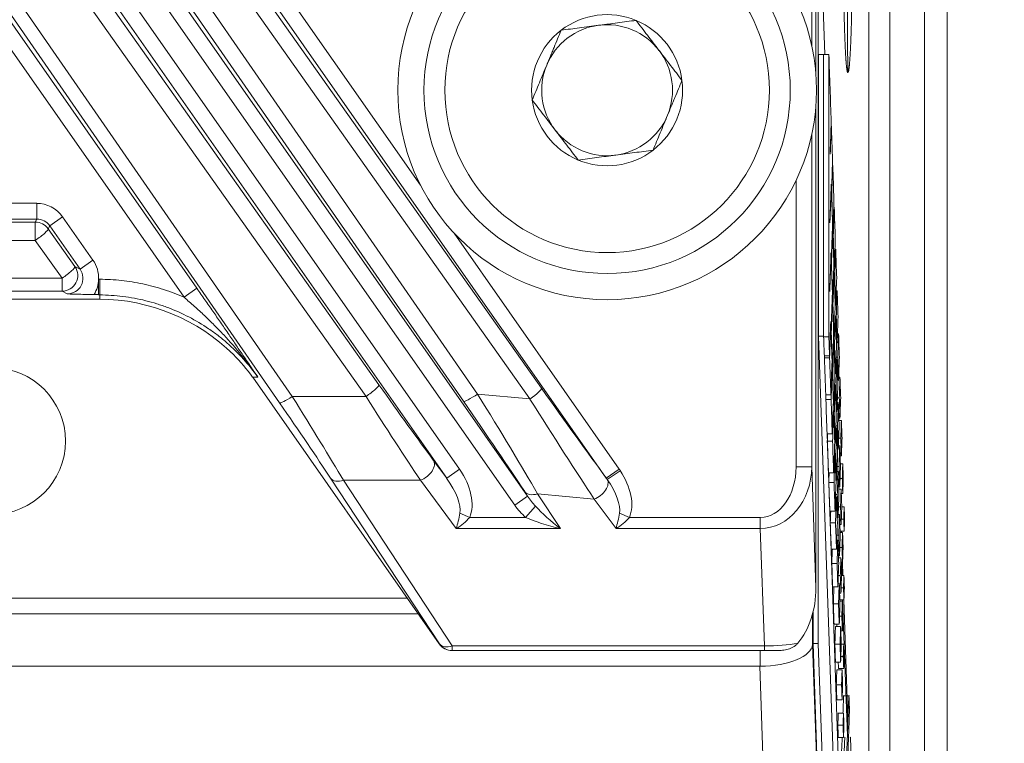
# Model space of a CAD drawing. Header units: millimetres. Extents: x 4 to 836, y 5 to 589.
# Tile 125 of 163: x 707 to 726, y 279 to 293. Entities that reach past the tile are written whole.
import ezdxf

# ---------------------------------------------------------------- set-up
doc = ezdxf.new("R2010")
doc.units = ezdxf.units.MM
doc.layers.add('1', color=7, linetype='Continuous', true_color=0xffffff)
doc.styles.add('ideas_simplex', font='simplex.shx')
doc.dimstyles.get("Standard").update_dxf_attribs({"dimtxt": 0.18, "dimasz": 0.18, "dimexe": 0.18, "dimexo": 0.0625, "dimgap": 0.09, "dimtad": 0, "dimtih": 1, "dimtoh": 1, "dimdec": 4, "dimzin": 0, "dimdsep": 46, "dimtxsty": 'Standard', "dimcen": 0.09, "dimadec": 0, "dimazin": 0, "dimtfac": 1, "dimtdec": 4, "dimtofl": 0, "dimtmove": 0, "dimatfit": 3, "dimfxl": 1, "dimtolj": 1, "dimtzin": 0, "dimarcsym": 0})

# ---------------------------------------------------------------- blocks, each defined once
blk = doc.blocks.new('_U3')
at = {"layer": '1', "color": 152, "lineweight": 13}
for p, q in [((707.442812, 308.75902), (787.573916, 308.75902)), ((726.830256, 256.097779), (787.573916, 256.097779))]:
    blk.add_line(p, q, dxfattribs=at)
at = {"layer": '1', "color": 27, "lineweight": 13}
blk.add_line((785.573916, 256.097779), (785.573916, 308.75902), dxfattribs=at)
at = {"layer": '1', "color": 87, "lineweight": 25}
for p, q in [((784.073916, 289.5309), (778.448916, 289.5309)), ((778.448916, 289.5309), (778.448916, 288.0309)), ((784.073916, 288.0309), (784.073916, 289.5309)), ((778.448916, 276.8259), (778.448916, 275.3259)), ((784.073916, 275.3259), (784.073916, 276.8259)), ((778.448916, 275.3259), (784.073916, 275.3259))]:
    blk.add_line(p, q, dxfattribs=at)
at = {"layer": '1', "color": 27, "lineweight": 18}
for points in [[(785.573916, 308.75902), (786.102897, 305.759022), (785.044935, 305.759018)], [(785.573916, 256.097779), (785.044935, 259.097777), (786.102897, 259.097781)]]:
    blk.add_solid(points, dxfattribs=at)
at = {"layer": '1', "color": 87, "linetype": 'Continuous', "lineweight": 25, "char_height": 3, "attachment_point": 7, "rotation": 90, "line_spacing_factor": 1.204819, "style": 'ideas_simplex'}
for s, insert in [('\\W1.2097;52,7', (776.607916, 276.7734)), ('\\W1.2097;2.07', (783.920416, 276.7734))]:
    blk.add_mtext(s, dxfattribs=dict(at, insert=insert))
blk = doc.blocks.new('_U7')
at = {"layer": '1', "color": 152, "lineweight": 13}
for p, q in [((727.832774, 357.09793), (811.109585, 357.09793)), ((708.853977, 241.643112), (811.109585, 241.643112))]:
    blk.add_line(p, q, dxfattribs=at)
at = {"layer": '1', "color": 27, "lineweight": 13}
blk.add_line((809.109585, 241.643112), (809.109585, 357.09793), dxfattribs=at)
at = {"layer": '1', "color": 87, "lineweight": 25}
for p, q in [((807.609585, 306.473021), (801.984585, 306.473021)), ((801.984585, 306.473021), (801.984585, 304.973021)), ((807.609585, 304.973021), (807.609585, 306.473021)), ((801.984585, 293.768021), (801.984585, 292.268021)), ((807.609585, 292.268021), (807.609585, 293.768021)), ((801.984585, 292.268021), (807.609585, 292.268021))]:
    blk.add_line(p, q, dxfattribs=at)
at = {"layer": '1', "color": 27, "lineweight": 18}
for points in [[(809.109585, 357.09793), (809.638566, 354.097932), (808.580604, 354.097928)], [(809.109585, 241.643112), (808.580604, 244.64311), (809.638566, 244.643114)]]:
    blk.add_solid(points, dxfattribs=at)
at = {"layer": '1', "color": 87, "linetype": 'Continuous', "lineweight": 25, "char_height": 3, "attachment_point": 7, "rotation": 90, "line_spacing_factor": 1.204819, "style": 'ideas_simplex'}
for s, insert in [('\\W1.1692;115,5', (800.143585, 292.230521)), ('\\W1.2097;4.55', (807.456085, 293.715521))]:
    blk.add_mtext(s, dxfattribs=dict(at, insert=insert))

msp = doc.modelspace()

# ---------------------------------------------------------------- linework, layer by layer
at = {"layer": '1', "color": 143, "linetype": 'Continuous', "lineweight": 13}
for p, q in [((724.168, 265.064), (724.168, 348.132)), ((724.601, 348.132), (724.601, 265.064))]:
    msp.add_line(p, q, dxfattribs=at)
at = {"layer": '1', "color": 143, "linetype": 'Continuous', "lineweight": 18}
msp.add_line((723.504, 347.93), (723.504, 265.265), dxfattribs=at)
at = {"layer": '1', "color": 252, "linetype": 'Continuous', "lineweight": 18}
for p, q in [((723.104, 347.847), (723.104, 268.213)), ((714.286, 281.898), (677.922, 281.898)), ((677.712, 281.598), (714.496, 281.598)), ((721.021, 280.598), (671.187, 280.598))]:
    msp.add_line(p, q, dxfattribs=at)
at = {"layer": '1', "color": 27, "linetype": 'Continuous', "lineweight": 18}
for p, q in [((722.095, 291.87), (722.095, 343.326)), ((722.095, 282.095), (722.095, 291.327)), ((708.387, 287.698), (708.387, 287.988)), ((708.387, 287.698), (708.301, 287.698)), ((708.387, 287.688), (708.387, 287.698)), ((708.407, 287.607), (683.801, 287.607)), ((714.897, 281.026), (711.331, 286.119)), ((715.146, 280.898), (715.143, 280.898)), ((721.109, 280.898), (715.146, 280.898)), ((721.346, 280.898), (721.109, 280.898))]:
    msp.add_line(p, q, dxfattribs=at)
at = {"layer": '1', "color": 27, "linetype": 'Continuous', "lineweight": 13}
for p, q in [((705.401, 300.559), (715.629, 285.796)), ((705.029, 300.351), (716.585, 283.847)), ((715.358, 285.659), (705.131, 300.422)), ((716.339, 283.675), (704.783, 300.179)), ((718.089, 284.191), (707.198, 299.745)), ((707.444, 299.917), (714.537, 289.787)), ((707.104, 299.679), (716.849, 285.908)), ((704.711, 299.461), (715.283, 284.363)), ((716.629, 285.702), (706.883, 299.472)), ((704.368, 299.221), (713.743, 285.974)), ((715.038, 284.191), (704.466, 299.289)), ((713.497, 285.75), (704.122, 298.996)), ((703.523, 298.116), (712.088, 285.75)), ((703.218, 297.882), (710.266, 287.816)), ((711.843, 285.63), (703.277, 297.996)), ((710.02, 287.644), (702.972, 297.71)), ((722.014, 294.755), (722.014, 292.441)), ((722.014, 290.755), (722.014, 284.406)), ((721.714, 284.406), (721.714, 289.876)), ((685.002, 289.438), (707.206, 289.438)), ((707.206, 289.438), (707.206, 289.138)), ((707.206, 289.138), (685.002, 289.138)), ((685.031, 289.081), (707.177, 289.081)), ((707.177, 289.081), (707.206, 289.138)), ((707.177, 288.729), (707.177, 289.081)), ((707.452, 289.01), (707.422, 288.953)), ((707.697, 289.182), (707.452, 289.01)), ((708.033, 288.18), (707.452, 289.01)), ((707.697, 289.182), (708.279, 288.352)), ((707.422, 288.953), (707.933, 288.232)), ((715.182, 288.866), (718.335, 284.363)), ((707.177, 288.729), (685.031, 288.729)), ((707.688, 288.008), (707.177, 288.729)), ((708.279, 288.352), (708.033, 288.18)), ((707.933, 288.232), (708.033, 288.18)), ((684.52, 288.008), (707.688, 288.008)), ((707.688, 287.76), (707.688, 288.008)), ((708.387, 287.988), (708.407, 287.988)), ((708.407, 287.688), (708.407, 287.988)), ((707.688, 287.76), (684.52, 287.76)), ((707.788, 287.708), (707.688, 287.76)), ((710.02, 287.644), (710.266, 287.816)), ((708.407, 287.688), (708.387, 287.688)), ((708.407, 287.607), (708.407, 287.688)), ((712.088, 285.75), (713.497, 285.75)), ((715.629, 285.796), (716.629, 285.702)), ((714.783, 284.534), (715.038, 284.191)), ((715.283, 284.363), (715.038, 284.191)), ((718.335, 284.363), (718.089, 284.191)), ((718.356, 284.333), (718.106, 284.167)), ((722.014, 284.406), (721.714, 284.406)), ((722.014, 284.406), (722.095, 282.095)), ((714.9, 281.026), (712.819, 284.19)), ((713.065, 284.15), (715.146, 280.986)), ((714.538, 284.15), (713.065, 284.15)), ((715.222, 283.228), (714.538, 284.15)), ((716.585, 283.847), (716.529, 283.932)), ((716.339, 283.675), (716.585, 283.847)), ((716.775, 283.892), (717.211, 283.228)), ((717.857, 283.79), (716.775, 283.892)), ((718.274, 283.228), (717.857, 283.79)), ((716.546, 283.44), (716.738, 283.654)), ((715.478, 283.44), (715.291, 283.521)), ((715.478, 283.44), (716.546, 283.44)), ((718.53, 283.44), (718.343, 283.521)), ((718.53, 283.44), (721.031, 283.44)), ((721.031, 283.228), (721.031, 283.44)), ((717.211, 283.228), (715.222, 283.228)), ((721.031, 283.228), (718.274, 283.228)), ((721.109, 280.986), (721.031, 283.228)), ((714.897, 281.026), (714.9, 281.026)), ((715.146, 280.898), (715.146, 280.986)), ((715.146, 280.986), (721.109, 280.986)), ((721.109, 280.986), (721.109, 280.898))]:
    msp.add_line(p, q, dxfattribs=at)
at = {"layer": '1', "color": 18, "linetype": 'Continuous', "lineweight": 18}
for p, q in [((722.139, 295.849), (722.139, 281.032)), ((722.264, 292.277), (722.139, 295.849)), ((722.583, 283.154), (722.582, 283.176)), ((722.611, 282.329), (722.602, 282.584)), ((722.707, 279.589), (722.628, 281.864)), ((722.04, 281.634), (722.04, 281.032)), ((722.04, 281.032), (722.139, 281.032)), ((722.04, 281.032), (722.58, 265.532)), ((722.139, 281.032), (722.68, 265.532))]:
    msp.add_line(p, q, dxfattribs=at)
at = {"layer": '1', "color": 7, "linetype": 'Continuous', "lineweight": 18}
for p, q in [((722.242, 292.278), (722.142, 292.278)), ((722.142, 292.278), (722.142, 286.904)), ((722.242, 292.271), (722.242, 292.278)), ((722.242, 292.278), (722.242, 286.904)), ((722.142, 286.904), (722.747, 269.578)), ((722.242, 286.904), (722.142, 286.904)), ((722.242, 286.904), (722.242, 286.897)), ((722.255, 286.524), (722.256, 286.492)), ((722.281, 285.779), (722.284, 285.693)), ((722.307, 285.034), (722.847, 269.578)), ((722.56, 283.154), (722.56, 283.176)), ((722.589, 282.329), (722.58, 282.584)), ((722.696, 279.27), (722.605, 281.864))]:
    msp.add_line(p, q, dxfattribs=at)
at = {"layer": '1', "color": 163, "linetype": 'Continuous', "lineweight": 18}
for p, q in [((722.342, 292.277), (722.242, 292.277)), ((722.388, 290.959), (722.386, 290.959)), ((722.416, 290.161), (722.41, 290.161)), ((722.388, 289.76), (722.385, 289.76)), ((722.392, 289.65), (722.391, 289.65)), ((722.396, 289.588), (722.394, 289.588)), ((722.444, 289.363), (722.434, 289.363)), ((722.415, 288.935), (722.408, 288.935)), ((722.419, 288.93), (722.415, 288.93)), ((722.425, 288.816), (722.419, 288.816)), ((722.383, 288.449), (722.381, 288.449)), ((722.472, 288.565), (722.458, 288.565)), ((722.388, 288.338), (722.387, 288.338)), ((722.392, 288.277), (722.389, 288.277)), ((722.442, 288.109), (722.432, 288.109)), ((722.446, 288.211), (722.435, 288.211)), ((722.454, 288.043), (722.444, 288.043)), ((722.5, 287.767), (722.483, 287.767)), ((722.41, 287.623), (722.404, 287.623)), ((722.415, 287.619), (722.41, 287.619)), ((722.42, 287.504), (722.414, 287.504)), ((722.473, 287.492), (722.462, 287.492)), ((722.379, 287.137), (722.376, 287.137)), ((722.469, 287.283), (722.455, 287.283)), ((722.483, 287.271), (722.469, 287.271)), ((722.383, 287.026), (722.383, 287.026)), ((722.387, 286.965), (722.385, 286.965)), ((722.527, 286.944), (722.506, 286.944)), ((722.342, 286.891), (722.242, 286.891)), ((722.437, 286.797), (722.427, 286.797)), ((722.442, 286.899), (722.431, 286.899)), ((722.5, 286.773), (722.486, 286.773)), ((722.449, 286.732), (722.439, 286.732)), ((722.355, 286.524), (722.255, 286.524)), ((722.356, 286.49), (722.256, 286.49)), ((722.495, 286.458), (722.478, 286.458)), ((722.511, 286.498), (722.48, 286.498)), ((722.406, 286.311), (722.4, 286.311)), ((722.41, 286.307), (722.406, 286.307)), ((722.416, 286.192), (722.41, 286.192)), ((722.469, 286.18), (722.458, 286.18)), ((722.527, 286.053), (722.51, 286.053)), ((722.554, 286.118), (722.529, 286.118)), ((722.464, 285.971), (722.45, 285.971)), ((722.478, 285.959), (722.464, 285.959)), ((722.381, 285.779), (722.281, 285.779)), ((722.384, 285.692), (722.284, 285.692)), ((722.522, 285.632), (722.501, 285.632)), ((722.54, 285.726), (722.505, 285.726)), ((722.433, 285.485), (722.423, 285.485)), ((722.437, 285.587), (722.426, 285.587)), ((722.495, 285.461), (722.482, 285.461)), ((722.445, 285.42), (722.435, 285.42)), ((722.554, 285.334), (722.533, 285.334)), ((722.581, 285.292), (722.534, 285.292)), ((722.491, 285.146), (722.474, 285.146)), ((722.507, 285.187), (722.475, 285.187)), ((722.407, 285.034), (722.307, 285.034)), ((722.412, 284.894), (722.312, 284.894)), ((722.464, 284.868), (722.453, 284.868)), ((722.569, 284.953), (722.53, 284.953)), ((722.522, 284.741), (722.505, 284.741)), ((722.549, 284.806), (722.525, 284.806)), ((722.46, 284.66), (722.446, 284.66)), ((722.474, 284.647), (722.46, 284.647)), ((722.581, 284.615), (722.556, 284.615)), ((722.518, 284.32), (722.497, 284.32)), ((722.536, 284.414), (722.5, 284.414)), ((722.608, 284.466), (722.561, 284.466)), ((722.433, 284.29), (722.333, 284.29)), ((722.491, 284.149), (722.477, 284.149)), ((722.598, 284.181), (722.555, 284.181)), ((722.44, 284.108), (722.34, 284.108)), ((722.549, 284.022), (722.528, 284.022)), ((722.576, 283.98), (722.53, 283.98)), ((722.487, 283.834), (722.469, 283.834)), ((722.502, 283.875), (722.471, 283.875)), ((722.608, 283.895), (722.579, 283.895)), ((722.46, 283.557), (722.36, 283.557)), ((722.565, 283.642), (722.525, 283.642)), ((722.635, 283.64), (722.588, 283.64)), ((722.518, 283.43), (722.501, 283.43)), ((722.545, 283.494), (722.52, 283.494)), ((722.627, 283.408), (722.58, 283.408)), ((722.469, 283.335), (722.369, 283.335)), ((722.576, 283.303), (722.552, 283.303)), ((722.635, 283.176), (722.556, 283.176)), ((722.513, 283.008), (722.493, 283.008)), ((722.531, 283.102), (722.496, 283.102)), ((722.603, 283.154), (722.557, 283.154)), ((722.487, 282.837), (722.387, 282.837)), ((722.593, 282.869), (722.55, 282.869)), ((722.545, 282.71), (722.524, 282.71)), ((722.572, 282.668), (722.525, 282.668)), ((722.498, 282.563), (722.398, 282.563)), ((722.603, 282.584), (722.575, 282.584)), ((722.56, 282.33), (722.521, 282.33)), ((722.63, 282.329), (722.584, 282.329)), ((722.513, 282.118), (722.414, 282.118)), ((722.54, 282.183), (722.516, 282.183)), ((722.622, 282.097), (722.576, 282.097)), ((722.572, 281.991), (722.547, 281.991)), ((722.63, 281.864), (722.552, 281.864)), ((722.527, 281.791), (722.427, 281.791)), ((722.599, 281.843), (722.552, 281.843)), ((722.589, 281.557), (722.546, 281.557)), ((722.54, 281.399), (722.441, 281.399)), ((722.567, 281.357), (722.467, 281.357)), ((722.599, 281.272), (722.57, 281.272)), ((722.556, 281.018), (722.456, 281.018)), ((722.626, 281.017), (722.579, 281.017)), ((722.618, 280.785), (722.571, 280.785)), ((722.567, 280.679), (722.467, 280.679)), ((722.626, 280.553), (722.526, 280.553)), ((722.594, 280.531), (722.494, 280.531)), ((722.584, 280.246), (722.484, 280.246)), ((722.594, 279.96), (722.494, 279.96)), ((722.621, 279.705), (722.521, 279.705)), ((722.613, 279.473), (722.513, 279.473)), ((722.621, 279.241), (722.521, 279.241))]:
    msp.add_line(p, q, dxfattribs=at)
at = {"layer": '1', "color": 252, "linetype": 'Continuous', "lineweight": 13}
for p, q in [((722.031, 281.6), (722.031, 281.012)), ((722.031, 281.012), (722.571, 265.526)), ((721.031, 280.598), (721.031, 280.898)), ((721.572, 264.819), (721.021, 280.598))]:
    msp.add_line(p, q, dxfattribs=at)
at = {"layer": '1', "color": 5, "linetype": 'Continuous', "lineweight": 18}
msp.add_line((722.737, 280.031), (722.612, 280.031), dxfattribs=at)
at = {"layer": '1', "color": 9, "linetype": 'Continuous', "lineweight": 18}
for radius in [4, 3.5]:
    msp.add_circle((718.104, 291.598), radius, dxfattribs=at)
at = {"layer": '1', "color": 9, "linetype": 'Continuous', "lineweight": 13}
msp.add_circle((718.104, 291.598), 3.1, dxfattribs=at)
at = {"layer": '1', "color": 252, "linetype": 'Continuous', "lineweight": 13}
msp.add_circle((706.354, 284.898), 1.4, dxfattribs=at)
at = {"layer": '1', "color": 9, "linetype": 'Continuous', "lineweight": 18}
for radius, start, end in [(1.443, 67.4773, 127.4773), (1.25, 97.4773, 157.4773), (1.25, 37.4773, 97.4773), (1.443, 7.4773, 67.4773), (1.443, 127.4773, 187.4773), (1.25, 337.4773, 37.4773), (1.25, 157.4773, 217.4773), (1.443, 307.4773, 7.4773), (1.443, 187.4773, 247.4773), (1.25, 277.4773, 337.4773), (1.25, 217.4773, 277.4773), (1.443, 247.4773, 307.4773)]:
    msp.add_arc((718.104, 291.598), radius, start, end, dxfattribs=at)
at = {"layer": '1', "color": 27, "linetype": 'Continuous', "lineweight": 13}
for centre, major_axis, ratio, start_param, end_param in [((707.206, 288.837), (0.277, 0.533), 0.999226, 5.803537, 6.762834), ((707.177, 288.781), (-0.266, 0.139), 0.999226, 4.232741, 5.192037), ((707.206, 288.837), (-0.139, -0.267), 0.997682, 2.661944, 3.621241), ((707.177, 288.781), (0.245, 0.173), 0.14246, 4.611906, 6.247919), ((707.786, 288.009), (0.534, -0.278), 0.997152, 0.446228, 1.089662), ((707.688, 288.06), (0.139, 0.266), 0.997152, 3.622727, 5.802051), ((707.688, 288.06), (0.245, 0.173), 0.14246, 4.611906, 6.247919), ((707.786, 288.009), (-0.268, 0.14), 0.991514, 2.051931, 4.231255), ((707.786, 288.009), (0.534, -0.278), 0.997152, 6.220452, 6.729413), ((713.497, 285.802), (-0.245, -0.173), 0.14246, 1.470313, 3.106326), ((713.528, 286.443), (-1.892, 2.699), 0.028594, 1.725286, 2.336151), ((716.604, 285.736), (-0.245, -0.173), 0.14241, 1.570978, 3.106326), ((716.753, 286.21), (-2.045, 2.904), 0.026719, 1.656038, 2.320352), ((712.088, 285.802), (-0.247, -0.171), 0.14345, 0.035272, 1.471755), ((711.401, 286.099), (-1.892, 2.699), 0.028594, 3.906947, 4.517813), ((711.647, 286.271), (-1.892, 3), 0.027453, 3.909674, 4.520539), ((713.282, 286.271), (-1.892, 3), 0.027453, 1.728012, 2.338877), ((715.604, 285.831), (-0.247, -0.171), 0.142401, 0.035266, 1.572409), ((715.017, 285.984), (-2.026, 2.902), 0.026683, 3.908775, 4.581668), ((715.263, 286.156), (-1.998, 3.201), 0.031993, 3.906976, 4.579869), ((716.507, 286.038), (-2.016, 3.203), 0.020276, 1.663291, 2.336184), ((714.538, 284.362), (-0.241, -0.179), 0.626002, 1.135524, 3.096824), ((714.776, 284.04), (0.572, -0.769), 0.626002, 0.350125, 1.526028), ((717.828, 284.04), (-0.572, 0.769), 0.626002, 3.491718, 4.629705), ((721.014, 284.43), (-0.042, 1.202), 0.831726, 3.116912, 4.663029), ((721.014, 284.43), (0.035, -0.99), 0.706891, 6.258505, 7.804621), ((713.065, 284.362), (-0.251, -0.165), 0.641183, 0.045494, 1.171786), ((714.776, 284.04), (-0.46, 0.619), 0.389276, 3.491718, 4.667621), ((717.857, 284.002), (-0.241, -0.179), 0.626002, 1.135524, 3.058909), ((717.828, 284.04), (-0.46, 0.619), 0.389276, 3.491718, 4.629705), ((716.775, 284.104), (-0.251, -0.165), 0.641183, 0.045494, 1.171786), ((716.817, 284.04), (-0.408, 0.621), 0.403543, 1.61629, 1.957184), ((716.817, 284.04), (0.514, -0.782), 0.641183, 4.757883, 5.098777), ((717.211, 283.44), (-0.66, 0.541), 0.194741, 0.943534, 1.728932), ((715.222, 283.44), (-0.083, -0.388), 0.13042, 1.021143, 1.806541), ((715.222, 283.44), (-0.346, -0.265), 0.403982, 1.270635, 2.056033), ((717.211, 283.44), (-0.939, 0.223), 0.214071, 0.836079, 1.621477), ((718.274, 283.44), (-0.083, -0.388), 0.13042, 1.021143, 1.806541), ((718.274, 283.44), (-0.346, -0.265), 0.403982, 1.270635, 2.056033), ((715.146, 281.198), (-0.251, -0.165), 0.641183, 0.045494, 1.171786), ((721.127, 281.198), (-1, -0.009), 0.211935, 1.551541, 2.238962)]:
    msp.add_ellipse(centre, major_axis=major_axis, ratio=ratio, start_param=start_param, end_param=end_param, dxfattribs=at)
at = {"layer": '1', "color": 27, "linetype": 'Continuous', "lineweight": 18}
for centre, major_axis, ratio, start_param, end_param in [((721.094, 282.13), (0.049, -1.414), 0.706891, 0.662741, 1.521436), ((715.143, 281.198), (-0.3, 0), 0.999093, 0.610439, 1.570796), ((715.146, 281.198), (0, 0.3), 0.999093, 2.181235, 3.141593)]:
    msp.add_ellipse(centre, major_axis=major_axis, ratio=ratio, start_param=start_param, end_param=end_param, dxfattribs=at)
at = {"layer": '1', "color": 252, "linetype": 'Continuous', "lineweight": 18}
for centre, major_axis, ratio, start_param, end_param in [((721.031, 281.012), (-1, -0.017), 0.414035, 1.563569, 3.099459), ((720.996, 282.012), (0.049, -1.414), 0.706891, 6.258505, 6.268732)]:
    msp.add_ellipse(centre, major_axis=major_axis, ratio=ratio, start_param=start_param, end_param=end_param, dxfattribs=at)
at = {"layer": '1', "color": 7, "linetype": 'Continuous', "lineweight": 18}
for points, degree, knots in [([(722.7, 291.938), (722.7, 291.939), (722.699, 291.94), (722.696, 291.945), (722.691, 291.961), (722.681, 292.026), (722.669, 292.145), (722.659, 292.315), (722.651, 292.484), (722.645, 292.641), (722.64, 292.799), (722.635, 292.96), (722.63, 293.197), (722.626, 293.405), (722.624, 293.629), (722.621, 293.838), (722.62, 294.032), (722.62, 294.217), (722.62, 294.252), (722.62, 294.27), (722.621, 294.27), (722.622, 294.269), (722.624, 294.268), (722.625, 294.267), (722.626, 294.267)], 5, [0, 0, 0, 0, 0, 0, 0.052025, 0.10405, 0.156075, 0.2081, 0.260125, 0.31215, 0.364176, 0.416201, 0.468226, 0.520251, 0.572276, 0.624301, 0.676326, 0.728351, 0.780376, 0.832401, 0.884426, 0.936451, 0.988476, 1, 1, 1, 1, 1, 1]), ([(722.628, 294.265), (722.629, 294.264), (722.631, 294.261), (722.637, 294.254), (722.649, 294.234), (722.664, 294.171), (722.677, 294.077), (722.684, 294.002), (722.688, 293.899), (722.689, 293.851), (722.693, 293.71), (722.696, 293.435), (722.699, 292.997), (722.7, 292.573), (722.701, 292.243), (722.701, 292.036), (722.701, 291.991), (722.701, 291.957), (722.701, 291.937), (722.701, 291.937), (722.701, 291.937), (722.701, 291.937), (722.701, 291.937), (722.7, 291.937), (722.7, 291.938)], 5, [0, 0, 0, 0, 0, 0, 0.025643, 0.076925, 0.128207, 0.179489, 0.230771, 0.282053, 0.333335, 0.384617, 0.435899, 0.487181, 0.538463, 0.589744, 0.641026, 0.692308, 0.74359, 0.794872, 0.846154, 0.897436, 0.948718, 1, 1, 1, 1, 1, 1]), ([(722.79, 294.266), (722.79, 294.265), (722.79, 294.261), (722.79, 294.25), (722.79, 294.224), (722.79, 294.187), (722.789, 293.987), (722.787, 293.715), (722.783, 293.409), (722.778, 293.118), (722.773, 292.889), (722.767, 292.689), (722.76, 292.507), (722.752, 292.339), (722.74, 292.142), (722.73, 292.03), (722.722, 291.977), (722.716, 291.953), (722.713, 291.945), (722.712, 291.941), (722.711, 291.94), (722.71, 291.939), (722.71, 291.939)], 6, [0, 0, 0, 0, 0, 0, 0, 0.060444, 0.120888, 0.181332, 0.241776, 0.30222, 0.362665, 0.423109, 0.483553, 0.543997, 0.604441, 0.664885, 0.725329, 0.785773, 0.846217, 0.906661, 0.967105, 1, 1, 1, 1, 1, 1, 1])]:
    msp.add_open_spline(points, degree=degree, knots=knots, dxfattribs=at)
at = {"layer": '1', "color": 9, "linetype": 'Continuous', "lineweight": 18}
for points, knots in [([(717.226, 292.743), (717.343, 292.759), (717.46, 292.774), (717.639, 292.798), (717.698, 292.805), (717.819, 292.821), (717.879, 292.829), (717.97, 292.841), (718.001, 292.845), (718.062, 292.853), (718.092, 292.857), (718.183, 292.869), (718.243, 292.877), (718.422, 292.9), (718.54, 292.916), (718.657, 292.931)], [0, 0, 0, 0, 0.25, 0.25, 0.375, 0.375, 0.5, 0.5, 0.5625, 0.5625, 0.625, 0.625, 0.75, 0.75, 1, 1, 1, 1]), ([(718.657, 292.931), (718.729, 292.838), (718.801, 292.743), (718.91, 292.601), (718.947, 292.553), (719.021, 292.457), (719.058, 292.408), (719.114, 292.335), (719.133, 292.311), (719.17, 292.262), (719.189, 292.238), (719.244, 292.165), (719.281, 292.117), (719.391, 291.974), (719.463, 291.879), (719.535, 291.786)], [0, 0, 0, 0, 0.25, 0.25, 0.375, 0.375, 0.5, 0.5, 0.5625, 0.5625, 0.625, 0.625, 0.75, 0.75, 1, 1, 1, 1]), ([(716.673, 291.41), (716.695, 291.464), (716.718, 291.519), (716.764, 291.63), (716.787, 291.685), (716.833, 291.797), (716.856, 291.852), (716.903, 291.964), (716.926, 292.021), (716.973, 292.133), (716.996, 292.19), (717.031, 292.275), (717.043, 292.303), (717.067, 292.359), (717.078, 292.387), (717.136, 292.526), (717.181, 292.636), (717.226, 292.743)], [0, 0, 0, 0, 0.125, 0.125, 0.25, 0.25, 0.375, 0.375, 0.5, 0.5, 0.625, 0.625, 0.6875, 0.6875, 0.75, 0.75, 1, 1, 1, 1]), ([(718.982, 290.452), (719.005, 290.507), (719.027, 290.561), (719.073, 290.672), (719.096, 290.728), (719.142, 290.839), (719.166, 290.895), (719.212, 291.007), (719.235, 291.063), (719.282, 291.176), (719.306, 291.232), (719.341, 291.317), (719.353, 291.345), (719.376, 291.402), (719.387, 291.43), (719.445, 291.569), (719.49, 291.678), (719.535, 291.786)], [0, 0, 0, 0, 0.125, 0.125, 0.25, 0.25, 0.375, 0.375, 0.5, 0.5, 0.625, 0.625, 0.6875, 0.6875, 0.75, 0.75, 1, 1, 1, 1]), ([(717.551, 290.265), (717.479, 290.358), (717.407, 290.452), (717.298, 290.595), (717.261, 290.643), (717.187, 290.739), (717.15, 290.788), (717.094, 290.861), (717.075, 290.885), (717.038, 290.934), (717.019, 290.958), (716.964, 291.031), (716.927, 291.079), (716.817, 291.222), (716.745, 291.316), (716.673, 291.41)], [0, 0, 0, 0, 0.25, 0.25, 0.375, 0.375, 0.5, 0.5, 0.5625, 0.5625, 0.625, 0.625, 0.75, 0.75, 1, 1, 1, 1]), ([(718.982, 290.452), (718.865, 290.437), (718.748, 290.422), (718.569, 290.398), (718.51, 290.39), (718.389, 290.375), (718.329, 290.367), (718.238, 290.355), (718.207, 290.351), (718.146, 290.343), (718.116, 290.339), (718.025, 290.327), (717.965, 290.319), (717.786, 290.295), (717.668, 290.28), (717.551, 290.265)], [0, 0, 0, 0, 0.25, 0.25, 0.375, 0.375, 0.5, 0.5, 0.5625, 0.5625, 0.625, 0.625, 0.75, 0.75, 1, 1, 1, 1])]:
    msp.add_open_spline(points, degree=3, knots=knots, dxfattribs=at)
at = {"layer": '1', "color": 163, "linetype": 'Continuous', "lineweight": 18}
for points in [[(722.242, 292.277), (722.242, 290.482), (722.242, 288.687), (722.242, 286.891)], [(722.387, 290.994), (722.372, 291.422), (722.357, 291.85), (722.342, 292.277)], [(722.342, 292.277), (722.342, 290.482), (722.342, 288.687), (722.342, 286.891)], [(722.367, 290.413), (722.373, 290.607), (722.38, 290.801), (722.387, 290.994)], [(722.388, 290.959), (722.381, 290.766), (722.375, 290.572), (722.368, 290.379)], [(722.413, 290.249), (722.405, 290.486), (722.396, 290.723), (722.388, 290.959)], [(722.368, 290.379), (722.367, 290.39), (722.367, 290.402), (722.367, 290.413)], [(722.392, 289.65), (722.399, 289.849), (722.406, 290.049), (722.413, 290.249)], [(722.416, 290.161), (722.409, 289.97), (722.403, 289.779), (722.396, 289.588)], [(722.439, 289.504), (722.431, 289.723), (722.424, 289.942), (722.416, 290.161)], [(722.362, 289.102), (722.37, 289.336), (722.379, 289.57), (722.387, 289.804)], [(722.388, 289.76), (722.38, 289.529), (722.371, 289.298), (722.363, 289.067)], [(722.387, 289.804), (722.389, 289.752), (722.39, 289.701), (722.392, 289.65)], [(722.412, 289.049), (722.404, 289.286), (722.396, 289.523), (722.388, 289.76)], [(722.396, 289.588), (722.404, 289.369), (722.411, 289.15), (722.419, 288.93)], [(722.444, 289.363), (722.438, 289.181), (722.431, 288.998), (722.425, 288.816)], [(722.465, 288.759), (722.458, 288.961), (722.451, 289.162), (722.444, 289.363)], [(722.363, 289.067), (722.363, 289.079), (722.363, 289.09), (722.362, 289.102)], [(722.388, 288.338), (722.396, 288.575), (722.404, 288.812), (722.412, 289.049)], [(722.415, 288.935), (722.407, 288.715), (722.399, 288.496), (722.392, 288.277)], [(722.438, 288.277), (722.43, 288.496), (722.422, 288.715), (722.415, 288.935)], [(722.446, 288.211), (722.452, 288.394), (722.459, 288.576), (722.465, 288.759)], [(722.358, 287.79), (722.366, 288.024), (722.374, 288.258), (722.382, 288.492)], [(722.383, 288.449), (722.375, 288.218), (722.367, 287.986), (722.359, 287.755)], [(722.382, 288.492), (722.384, 288.441), (722.386, 288.389), (722.388, 288.338)], [(722.408, 287.737), (722.4, 287.974), (722.391, 288.212), (722.383, 288.449)], [(722.472, 288.565), (722.466, 288.391), (722.46, 288.217), (722.454, 288.043)], [(722.491, 288.014), (722.485, 288.198), (722.478, 288.381), (722.472, 288.565)], [(722.392, 288.277), (722.399, 288.057), (722.407, 287.838), (722.415, 287.619)], [(722.415, 287.619), (722.422, 287.838), (722.43, 288.057), (722.438, 288.277)], [(722.463, 287.504), (722.456, 287.706), (722.449, 287.907), (722.442, 288.109)], [(722.454, 288.043), (722.46, 287.86), (722.467, 287.676), (722.473, 287.492)], [(722.473, 287.492), (722.479, 287.666), (722.485, 287.84), (722.491, 288.014)], [(722.359, 287.755), (722.359, 287.767), (722.358, 287.778), (722.358, 287.79)], [(722.383, 287.026), (722.391, 287.263), (722.4, 287.5), (722.408, 287.737)], [(722.5, 287.767), (722.494, 287.602), (722.488, 287.436), (722.483, 287.271)], [(722.517, 287.269), (722.511, 287.435), (722.506, 287.601), (722.5, 287.767)], [(722.41, 287.623), (722.402, 287.404), (722.395, 287.184), (722.387, 286.965)], [(722.433, 286.965), (722.425, 287.184), (722.418, 287.404), (722.41, 287.623)], [(722.442, 286.899), (722.449, 287.101), (722.456, 287.302), (722.463, 287.504)], [(722.355, 286.524), (722.363, 286.743), (722.37, 286.962), (722.378, 287.18)], [(722.379, 287.137), (722.371, 286.921), (722.364, 286.706), (722.356, 286.49)], [(722.378, 287.18), (722.38, 287.129), (722.381, 287.077), (722.383, 287.026)], [(722.404, 286.426), (722.395, 286.663), (722.387, 286.9), (722.379, 287.137)], [(722.469, 287.283), (722.462, 287.099), (722.456, 286.916), (722.449, 286.732)], [(722.488, 286.732), (722.481, 286.916), (722.475, 287.099), (722.469, 287.283)], [(722.483, 287.271), (722.488, 287.105), (722.494, 286.939), (722.5, 286.773)], [(722.5, 286.773), (722.506, 286.938), (722.511, 287.104), (722.517, 287.269)], [(722.387, 286.965), (722.395, 286.745), (722.402, 286.526), (722.41, 286.307)], [(722.41, 286.307), (722.418, 286.526), (722.425, 286.745), (722.433, 286.965)], [(722.527, 286.944), (722.522, 286.795), (722.517, 286.647), (722.511, 286.498)], [(722.542, 286.498), (722.537, 286.647), (722.532, 286.795), (722.527, 286.944)], [(722.242, 286.891), (722.246, 286.769), (722.251, 286.647), (722.255, 286.524)], [(722.342, 286.891), (722.346, 286.769), (722.351, 286.647), (722.355, 286.524)], [(722.437, 286.797), (722.43, 286.596), (722.423, 286.394), (722.416, 286.192)], [(722.458, 286.192), (722.451, 286.394), (722.444, 286.596), (722.437, 286.797)], [(722.449, 286.732), (722.456, 286.548), (722.462, 286.364), (722.469, 286.18)], [(722.469, 286.18), (722.475, 286.364), (722.481, 286.548), (722.488, 286.732)], [(722.257, 286.524), (722.257, 286.513), (722.257, 286.501), (722.256, 286.49)], [(722.256, 286.49), (722.264, 286.253), (722.273, 286.016), (722.281, 285.779)], [(722.356, 286.49), (722.364, 286.253), (722.373, 286.016), (722.381, 285.779)], [(722.381, 285.779), (722.388, 285.995), (722.396, 286.21), (722.404, 286.426)], [(722.495, 286.458), (722.49, 286.291), (722.484, 286.125), (722.478, 285.959)], [(722.513, 285.959), (722.507, 286.125), (722.501, 286.291), (722.495, 286.458)], [(722.511, 286.498), (722.517, 286.35), (722.522, 286.202), (722.527, 286.053)], [(722.527, 286.053), (722.532, 286.202), (722.537, 286.35), (722.542, 286.498)], [(722.406, 286.311), (722.398, 286.105), (722.391, 285.898), (722.384, 285.692)], [(722.429, 285.653), (722.421, 285.873), (722.413, 286.092), (722.406, 286.311)], [(722.416, 286.192), (722.423, 285.991), (722.43, 285.789), (722.437, 285.587)], [(722.437, 285.587), (722.444, 285.789), (722.451, 285.991), (722.458, 286.192)], [(722.554, 286.118), (722.549, 285.987), (722.545, 285.856), (722.54, 285.726)], [(722.568, 285.726), (722.563, 285.856), (722.558, 285.987), (722.554, 286.118)], [(722.464, 285.971), (722.458, 285.788), (722.451, 285.604), (722.445, 285.42)], [(722.483, 285.42), (722.477, 285.604), (722.47, 285.788), (722.464, 285.971)], [(722.478, 285.959), (722.484, 285.793), (722.49, 285.627), (722.495, 285.461)], [(722.495, 285.461), (722.501, 285.627), (722.507, 285.793), (722.513, 285.959)], [(722.287, 285.779), (722.286, 285.75), (722.285, 285.721), (722.284, 285.692)], [(722.284, 285.692), (722.292, 285.473), (722.299, 285.253), (722.307, 285.034)], [(722.384, 285.692), (722.392, 285.473), (722.399, 285.253), (722.407, 285.034)], [(722.407, 285.034), (722.414, 285.241), (722.421, 285.447), (722.429, 285.653)], [(722.522, 285.632), (722.517, 285.483), (722.512, 285.335), (722.507, 285.187)], [(722.538, 285.187), (722.533, 285.335), (722.528, 285.483), (722.522, 285.632)], [(722.54, 285.726), (722.545, 285.595), (722.549, 285.465), (722.554, 285.334)], [(722.554, 285.334), (722.558, 285.465), (722.563, 285.595), (722.568, 285.726)], [(722.433, 285.485), (722.426, 285.288), (722.419, 285.091), (722.412, 284.894)], [(722.445, 285.42), (722.451, 285.236), (722.458, 285.052), (722.464, 284.868)], [(722.464, 284.868), (722.47, 285.052), (722.477, 285.236), (722.483, 285.42)], [(722.581, 285.292), (722.577, 285.179), (722.573, 285.066), (722.569, 284.953)], [(722.593, 284.953), (722.589, 285.066), (722.585, 285.179), (722.581, 285.292)], [(722.491, 285.146), (722.485, 284.98), (722.479, 284.813), (722.474, 284.647)], [(722.508, 284.647), (722.503, 284.813), (722.497, 284.98), (722.491, 285.146)], [(722.507, 285.187), (722.512, 285.038), (722.517, 284.89), (722.522, 284.741)], [(722.522, 284.741), (722.528, 284.89), (722.533, 285.038), (722.538, 285.187)], [(722.317, 285.034), (722.315, 284.988), (722.314, 284.941), (722.312, 284.894)], [(722.312, 284.894), (722.319, 284.692), (722.326, 284.491), (722.333, 284.29)], [(722.412, 284.894), (722.419, 284.692), (722.426, 284.491), (722.433, 284.29)], [(722.433, 284.29), (722.44, 284.486), (722.447, 284.683), (722.454, 284.88)], [(722.569, 284.953), (722.573, 284.84), (722.577, 284.728), (722.581, 284.615)], [(722.581, 284.615), (722.585, 284.728), (722.589, 284.84), (722.593, 284.953)], [(722.549, 284.806), (722.545, 284.675), (722.54, 284.545), (722.536, 284.414)], [(722.563, 284.414), (722.559, 284.545), (722.554, 284.675), (722.549, 284.806)], [(722.46, 284.66), (722.453, 284.476), (722.447, 284.292), (722.44, 284.108)], [(722.479, 284.108), (722.472, 284.292), (722.466, 284.476), (722.46, 284.66)], [(722.474, 284.647), (722.479, 284.481), (722.485, 284.315), (722.491, 284.149)], [(722.491, 284.149), (722.497, 284.315), (722.503, 284.481), (722.508, 284.647)], [(722.518, 284.32), (722.513, 284.172), (722.508, 284.023), (722.502, 283.875)], [(722.533, 283.875), (722.528, 284.023), (722.523, 284.172), (722.518, 284.32)], [(722.536, 284.414), (722.54, 284.283), (722.545, 284.153), (722.549, 284.022)], [(722.549, 284.022), (722.554, 284.153), (722.559, 284.283), (722.563, 284.414)], [(722.608, 284.466), (722.604, 284.371), (722.601, 284.276), (722.598, 284.181)], [(722.618, 284.181), (722.614, 284.276), (722.611, 284.371), (722.608, 284.466)], [(722.347, 284.29), (722.345, 284.229), (722.342, 284.168), (722.34, 284.108)], [(722.598, 284.181), (722.601, 284.086), (722.604, 283.991), (722.608, 283.895)], [(722.608, 283.895), (722.611, 283.991), (722.614, 284.086), (722.618, 284.181)], [(722.34, 284.108), (722.347, 283.924), (722.353, 283.74), (722.36, 283.557)], [(722.44, 284.108), (722.447, 283.924), (722.453, 283.74), (722.46, 283.557)], [(722.46, 283.557), (722.466, 283.74), (722.472, 283.924), (722.479, 284.108)], [(722.576, 283.98), (722.572, 283.867), (722.568, 283.754), (722.565, 283.642)], [(722.588, 283.642), (722.584, 283.754), (722.58, 283.867), (722.576, 283.98)], [(722.487, 283.834), (722.481, 283.668), (722.475, 283.502), (722.469, 283.335)], [(722.504, 283.335), (722.498, 283.502), (722.492, 283.668), (722.487, 283.834)], [(722.502, 283.875), (722.508, 283.726), (722.513, 283.578), (722.518, 283.43)], [(722.518, 283.43), (722.523, 283.578), (722.528, 283.726), (722.533, 283.875)], [(722.377, 283.557), (722.374, 283.483), (722.372, 283.409), (722.369, 283.335)], [(722.565, 283.642), (722.568, 283.529), (722.572, 283.416), (722.576, 283.303)], [(722.576, 283.303), (722.58, 283.416), (722.584, 283.529), (722.588, 283.642)], [(722.635, 283.64), (722.632, 283.563), (722.629, 283.486), (722.627, 283.408)], [(722.643, 283.408), (722.64, 283.486), (722.637, 283.563), (722.635, 283.64)], [(722.545, 283.494), (722.54, 283.364), (722.536, 283.233), (722.531, 283.102)], [(722.559, 283.102), (722.554, 283.233), (722.549, 283.364), (722.545, 283.494)], [(722.627, 283.408), (722.629, 283.331), (722.632, 283.254), (722.635, 283.176)], [(722.635, 283.176), (722.637, 283.254), (722.64, 283.331), (722.643, 283.408)], [(722.369, 283.335), (722.375, 283.169), (722.381, 283.003), (722.387, 282.837)], [(722.469, 283.335), (722.475, 283.169), (722.481, 283.003), (722.487, 282.837)], [(722.487, 282.837), (722.492, 283.003), (722.498, 283.169), (722.504, 283.335)], [(722.513, 283.008), (722.508, 282.86), (722.503, 282.711), (722.498, 282.563)], [(722.529, 282.563), (722.524, 282.711), (722.519, 282.86), (722.513, 283.008)], [(722.531, 283.102), (722.536, 282.972), (722.54, 282.841), (722.545, 282.71)], [(722.545, 282.71), (722.549, 282.841), (722.554, 282.972), (722.559, 283.102)], [(722.603, 283.154), (722.6, 283.059), (722.597, 282.964), (722.593, 282.869)], [(722.613, 282.869), (722.61, 282.964), (722.607, 283.059), (722.603, 283.154)], [(722.408, 282.837), (722.404, 282.746), (722.401, 282.654), (722.398, 282.563)], [(722.593, 282.869), (722.597, 282.774), (722.6, 282.679), (722.603, 282.584)], [(722.603, 282.584), (722.607, 282.679), (722.61, 282.774), (722.613, 282.869)], [(722.572, 282.668), (722.568, 282.556), (722.564, 282.443), (722.56, 282.33)], [(722.584, 282.33), (722.58, 282.443), (722.576, 282.556), (722.572, 282.668)], [(722.398, 282.563), (722.403, 282.415), (722.408, 282.266), (722.414, 282.118)], [(722.498, 282.563), (722.503, 282.415), (722.508, 282.266), (722.513, 282.118)], [(722.513, 282.118), (722.519, 282.266), (722.524, 282.415), (722.529, 282.563)], [(722.56, 282.33), (722.564, 282.217), (722.568, 282.104), (722.572, 281.991)], [(722.572, 281.991), (722.576, 282.104), (722.58, 282.217), (722.584, 282.33)], [(722.63, 282.329), (722.628, 282.251), (722.625, 282.174), (722.622, 282.097)], [(722.638, 282.097), (722.636, 282.174), (722.633, 282.251), (722.63, 282.329)], [(722.438, 282.118), (722.434, 282.009), (722.431, 281.9), (722.427, 281.791)], [(722.54, 282.183), (722.536, 282.052), (722.531, 281.921), (722.527, 281.791)], [(722.554, 281.791), (722.55, 281.921), (722.545, 282.052), (722.54, 282.183)], [(722.622, 282.097), (722.625, 282.019), (722.628, 281.942), (722.63, 281.864)], [(722.63, 281.864), (722.633, 281.942), (722.636, 282.019), (722.638, 282.097)], [(722.427, 281.791), (722.431, 281.66), (722.436, 281.529), (722.441, 281.399)], [(722.527, 281.791), (722.531, 281.66), (722.536, 281.529), (722.54, 281.399)], [(722.54, 281.399), (722.545, 281.529), (722.55, 281.66), (722.554, 281.791)], [(722.599, 281.843), (722.596, 281.748), (722.592, 281.652), (722.589, 281.557)], [(722.609, 281.557), (722.605, 281.652), (722.602, 281.748), (722.599, 281.843)], [(722.589, 281.557), (722.592, 281.462), (722.596, 281.367), (722.599, 281.272)], [(722.599, 281.272), (722.602, 281.367), (722.605, 281.462), (722.609, 281.557)], [(722.467, 281.357), (722.464, 281.244), (722.46, 281.131), (722.456, 281.018)], [(722.494, 281.399), (722.495, 281.385), (722.495, 281.371), (722.496, 281.357)], [(722.567, 281.357), (722.563, 281.244), (722.56, 281.131), (722.556, 281.018)], [(722.579, 281.018), (722.575, 281.131), (722.571, 281.244), (722.567, 281.357)], [(722.456, 281.018), (722.46, 280.905), (722.464, 280.792), (722.467, 280.679)], [(722.556, 281.018), (722.56, 280.905), (722.563, 280.792), (722.567, 280.679)], [(722.567, 280.679), (722.571, 280.792), (722.575, 280.905), (722.579, 281.018)], [(722.626, 281.017), (722.623, 280.94), (722.62, 280.862), (722.618, 280.785)], [(722.634, 280.785), (722.631, 280.862), (722.628, 280.94), (722.626, 281.017)], [(722.618, 280.785), (722.62, 280.707), (722.623, 280.63), (722.626, 280.553)], [(722.626, 280.553), (722.628, 280.63), (722.631, 280.707), (722.634, 280.785)], [(722.521, 280.679), (722.523, 280.637), (722.524, 280.595), (722.526, 280.553)], [(722.494, 280.531), (722.491, 280.436), (722.488, 280.341), (722.484, 280.246)], [(722.594, 280.531), (722.591, 280.436), (722.588, 280.341), (722.584, 280.246)], [(722.604, 280.246), (722.601, 280.341), (722.598, 280.436), (722.594, 280.531)], [(722.484, 280.246), (722.488, 280.15), (722.491, 280.055), (722.494, 279.96)], [(722.584, 280.246), (722.588, 280.15), (722.591, 280.055), (722.594, 279.96)], [(722.594, 279.96), (722.598, 280.055), (722.601, 280.15), (722.604, 280.246)], [(722.521, 279.705), (722.519, 279.628), (722.516, 279.55), (722.513, 279.473)], [(722.621, 279.705), (722.619, 279.628), (722.616, 279.55), (722.613, 279.473)], [(722.629, 279.473), (722.627, 279.55), (722.624, 279.628), (722.621, 279.705)], [(722.513, 279.473), (722.516, 279.396), (722.519, 279.318), (722.521, 279.241)], [(722.613, 279.473), (722.616, 279.396), (722.619, 279.318), (722.621, 279.241)], [(722.621, 279.241), (722.624, 279.318), (722.627, 279.396), (722.629, 279.473)]]:
    msp.add_open_spline(points, degree=3, dxfattribs=at)
at = {"layer": '1', "color": 163, "linetype": 'Continuous', "lineweight": 18, "extrusion": (1.93165e-09, -6.74141e-11, -1)}
msp.add_open_spline([(722.419, 288.93), (722.426, 289.121), (722.432, 289.313), (722.439, 289.504)], degree=3, dxfattribs=at)
at = {"layer": '1', "color": 163, "linetype": 'Continuous', "lineweight": 18, "extrusion": (-1.71445e-09, -5.98422e-11, -1)}
msp.add_open_spline([(722.425, 288.816), (722.432, 288.614), (722.439, 288.413), (722.446, 288.211)], degree=3, dxfattribs=at)
at = {"layer": '1', "color": 163, "linetype": 'Continuous', "lineweight": 18, "extrusion": (1.7994e-09, -6.27989e-11, -1)}
msp.add_open_spline([(722.442, 288.109), (722.435, 287.907), (722.427, 287.706), (722.42, 287.504)], degree=3, dxfattribs=at)
at = {"layer": '1', "color": 27, "linetype": 'Continuous', "lineweight": 13}
for points, knots in [([(708.407, 287.988), (708.547, 287.988), (708.685, 287.98), (708.96, 287.95), (709.231, 287.907), (709.498, 287.835), (709.697, 287.771), (709.763, 287.748), (709.893, 287.698), (709.957, 287.672), (710.02, 287.644)], [0, 0, 0, 0, 0.25, 0.25, 0.5, 0.75, 0.75, 0.875, 0.875, 1, 1, 1, 1]), ([(710.266, 287.816), (710.318, 287.742), (710.368, 287.669), (710.469, 287.524), (710.519, 287.452), (710.618, 287.309), (710.667, 287.238), (710.74, 287.131), (710.764, 287.096), (710.813, 287.025), (710.837, 286.99), (710.909, 286.885), (710.956, 286.815), (711.051, 286.676), (711.098, 286.607), (711.168, 286.504), (711.191, 286.47), (711.238, 286.401), (711.261, 286.367), (711.297, 286.315), (711.308, 286.298), (711.332, 286.263), (711.344, 286.246), (711.368, 286.211), (711.38, 286.193), (711.405, 286.157), (711.417, 286.139), (711.43, 286.121)], [0, 0, 0, 0, 0.125, 0.125, 0.25, 0.25, 0.375, 0.375, 0.4375, 0.4375, 0.5, 0.5, 0.625, 0.625, 0.75, 0.75, 0.8125, 0.8125, 0.875, 0.875, 0.90625, 0.90625, 0.9375, 0.9375, 0.96875, 0.96875, 1, 1, 1, 1]), ([(711.428, 286.118), (711.343, 286.239), (711.252, 286.355), (711.056, 286.574), (710.951, 286.677), (710.812, 286.798), (710.784, 286.822), (710.727, 286.869), (710.698, 286.892), (710.61, 286.959), (710.55, 287.002), (710.367, 287.126), (710.116, 287.275), (709.848, 287.395), (709.675, 287.46), (709.64, 287.473), (709.57, 287.497), (709.464, 287.531), (709.287, 287.581), (709.142, 287.613), (708.997, 287.64), (708.924, 287.651), (708.703, 287.678), (708.556, 287.688), (708.407, 287.688)], [0, 0, 0, 0, 0.125, 0.125, 0.25, 0.25, 0.28125, 0.28125, 0.3125, 0.3125, 0.375, 0.375, 0.5, 0.625, 0.625, 0.65625, 0.65625, 0.6875, 0.75, 0.8125, 0.8125, 0.875, 0.875, 1, 1, 1, 1]), ([(711.429, 286.119), (711.417, 286.137), (711.404, 286.155), (711.379, 286.191), (711.366, 286.208), (711.341, 286.244), (711.328, 286.261), (711.302, 286.296), (711.29, 286.313), (711.251, 286.365), (711.225, 286.399), (711.172, 286.468), (711.145, 286.501), (711.009, 286.669), (710.896, 286.799), (710.718, 286.988), (710.658, 287.05), (710.535, 287.173), (710.473, 287.234), (710.347, 287.353), (710.283, 287.412), (710.153, 287.529), (710.087, 287.586), (710.02, 287.644)], [0, 0, 0, 0, 0.03125, 0.03125, 0.0625, 0.0625, 0.09375, 0.09375, 0.125, 0.125, 0.1875, 0.1875, 0.25, 0.25, 0.5, 0.5, 0.625, 0.625, 0.75, 0.75, 0.875, 0.875, 1, 1, 1, 1])]:
    msp.add_open_spline(points, degree=3, knots=knots, dxfattribs=at)
at = {"layer": '1', "color": 27, "linetype": 'Continuous', "lineweight": 18}
for points, knots in [([(708.301, 287.698), (708.276, 287.698), (708.251, 287.698), (708.201, 287.698), (708.177, 287.698), (708.104, 287.699), (708.06, 287.7), (707.996, 287.702), (707.976, 287.702), (707.936, 287.703), (707.897, 287.704), (707.851, 287.706), (707.823, 287.707), (707.805, 287.707), (707.796, 287.708), (707.788, 287.708)], [0, 0, 0, 0, 0.125, 0.125, 0.25, 0.25, 0.5, 0.5, 0.625, 0.625, 0.75, 0.875, 0.9375, 0.9375, 1, 1, 1, 1]), ([(711.329, 286.118), (711.219, 286.271), (711.096, 286.416), (710.293, 287.218), (709.353, 287.607), (708.407, 287.607)], [0, 0, 0, 0, 0.166977, 0.166977, 1, 1, 1, 1]), ([(711.429, 286.119), (711.427, 286.119), (711.42, 286.119), (711.411, 286.119), (711.401, 286.119), (711.391, 286.119), (711.381, 286.119), (711.371, 286.119), (711.361, 286.119), (711.351, 286.119), (711.341, 286.119), (711.334, 286.119), (711.331, 286.119)], [0, 0, 0, 0, 0.088472, 0.189753, 0.291034, 0.392315, 0.493596, 0.594876, 0.696157, 0.797438, 0.898719, 1, 1, 1, 1]), ([(721.748, 281.037), (721.736, 281.023), (721.723, 281.01), (721.695, 280.987), (721.68, 280.977), (721.656, 280.962), (721.648, 280.958), (721.632, 280.95), (721.607, 280.938), (721.581, 280.929), (721.546, 280.919), (721.528, 280.915), (721.492, 280.908), (721.474, 280.905), (721.419, 280.899), (721.382, 280.898), (721.346, 280.898)], [0, 0, 0, 0, 0.125, 0.125, 0.25, 0.25, 0.3125, 0.3125, 0.375, 0.5, 0.5, 0.625, 0.625, 0.75, 0.75, 1, 1, 1, 1])]:
    msp.add_open_spline(points, degree=3, knots=knots, dxfattribs=at)
at = {"layer": '1', "color": 163, "linetype": 'Continuous', "lineweight": 18, "extrusion": (-1.79937e-09, -6.27963e-11, 1)}
msp.add_open_spline([(722.42, 287.504), (722.427, 287.302), (722.435, 287.101), (722.442, 286.899)], degree=3, dxfattribs=at)
at = {"layer": '1', "color": 163, "linetype": 'Continuous', "lineweight": 18, "extrusion": (3.56025e-09, 1.24189e-10, 1)}
msp.add_open_spline([(722.454, 284.88), (722.447, 285.082), (722.44, 285.284), (722.433, 285.485)], degree=3, dxfattribs=at)
at = {"layer": '1', "color": 27, "linetype": 'Continuous', "lineweight": 13}
for points in [[(718.335, 284.363), (718.342, 284.353), (718.349, 284.343), (718.356, 284.333)], [(718.106, 284.167), (718.101, 284.176), (718.095, 284.184), (718.089, 284.191)]]:
    msp.add_open_spline(points, degree=3, dxfattribs=at)
at = {"layer": '1', "color": 5, "linetype": 'Continuous', "lineweight": 18}
for points, knots in [([(722.611, 279.705), (722.614, 279.797), (722.617, 279.889), (722.621, 279.981), (722.622, 280.014), (722.623, 280.031), (722.624, 280.031)], [0, 0, 0, 0, 0.767413, 0.767413, 0.767413, 1, 1, 1, 1]), ([(722.677, 278.723), (722.691, 279.143), (722.706, 279.562), (722.72, 279.981), (722.722, 280.014), (722.723, 280.031), (722.724, 280.031)], [0, 0, 0, 0, 0.937696, 0.937696, 0.937696, 1, 1, 1, 1]), ([(722.726, 280.017), (722.727, 280.009), (722.727, 279.997), (722.728, 279.982), (722.729, 279.944), (722.73, 279.906), (722.732, 279.869), (722.734, 279.803), (722.734, 279.729), (722.732, 279.662)], [0, 0, 0, 0, 0.122241, 0.122241, 0.122241, 0.477049, 0.477049, 0.477049, 1, 1, 1, 1]), ([(722.732, 279.662), (722.717, 279.243), (722.703, 278.824), (722.688, 278.405), (722.686, 278.338), (722.683, 278.338), (722.681, 278.404), (722.68, 278.442), (722.678, 278.479), (722.677, 278.517), (722.675, 278.583), (722.675, 278.657), (722.677, 278.723)], [0, 0, 0, 0, 0.737359, 0.737359, 0.737359, 0.835462, 0.835462, 0.835462, 0.901998, 0.901998, 0.901998, 1, 1, 1, 1]), ([(722.598, 278.146), (722.611, 278.462), (722.625, 278.779), (722.639, 279.096), (722.643, 279.197), (722.647, 279.246), (722.65, 279.245)], [0, 0, 0, 0, 0.814057, 0.814057, 0.814057, 1, 1, 1, 1]), ([(722.75, 279.245), (722.754, 279.244), (722.757, 279.198), (722.766, 278.926), (722.766, 278.764), (722.76, 278.501)], [0, 0, 0, 0, 0.327645, 0.327645, 1, 1, 1, 1])]:
    msp.add_open_spline(points, degree=3, knots=knots, dxfattribs=at)
msp.add_open_spline([(722.577, 278.723), (722.583, 278.896), (722.589, 279.068), (722.595, 279.241)], degree=3, dxfattribs=at)

# ---------------------------------------------------------------- dimensions: what is measured, and where the dimension line sits
at = {"layer": '1', "color": 87, "linetype": 'Continuous', "lineweight": 25}
for base, p1, p2, text, picture, middle in [((809.11, 241.643), (724.726, 357.098), (706.354, 241.643), '<>\\P[\\C87;\\H3.00;\\Fsimplex.shx;4.55\\Fsimplex.shx;\\H3.00;\\C87; ]', '_U7', (809.11, 299.371)), ((785.574, 308.759), (724.33, 256.098), (704.943, 308.759), '<>\\P[\\C87;\\H3.00;\\Fsimplex.shx;2.07\\Fsimplex.shx;\\H3.00;\\C87; ]', '_U3', (785.574, 282.428))]:
    dim = msp.add_linear_dim(base=base, p1=p1, p2=p2, angle=90, text=text, dimstyle='Standard', override={"dimtxt": 3, "dimasz": 3, "dimexe": 2, "dimexo": 2.5, "dimgap": 1.5, "dimtad": 1, "dimtih": 0, "dimtoh": 0, "dimdec": 1, "dimlfac": 1, "dimzin": 8, "dimdsep": 44, "dimlunit": 2, "dimtxsty": 'ideas_simplex', "dimsah": 1, "dimse1": 0, "dimse2": 0, "dimsd1": 0, "dimsd2": 0, "dimclrd": 27, "dimclre": 152, "dimclrt": 87, "dimtol": 0, "dimtm": -0.1, "dimtfac": 0.5, "dimtdec": 2, "dimtofl": 1, "dimtmove": 0, "dimtzin": 8, "dimlwd": 13, "dimlwe": 13}, dxfattribs=at)
    dim.commit()
    dim.dimension.update_dxf_attribs({"geometry": picture, "text_midpoint": middle, "dimtype": 160})

doc.saveas('drawing.dxf')
